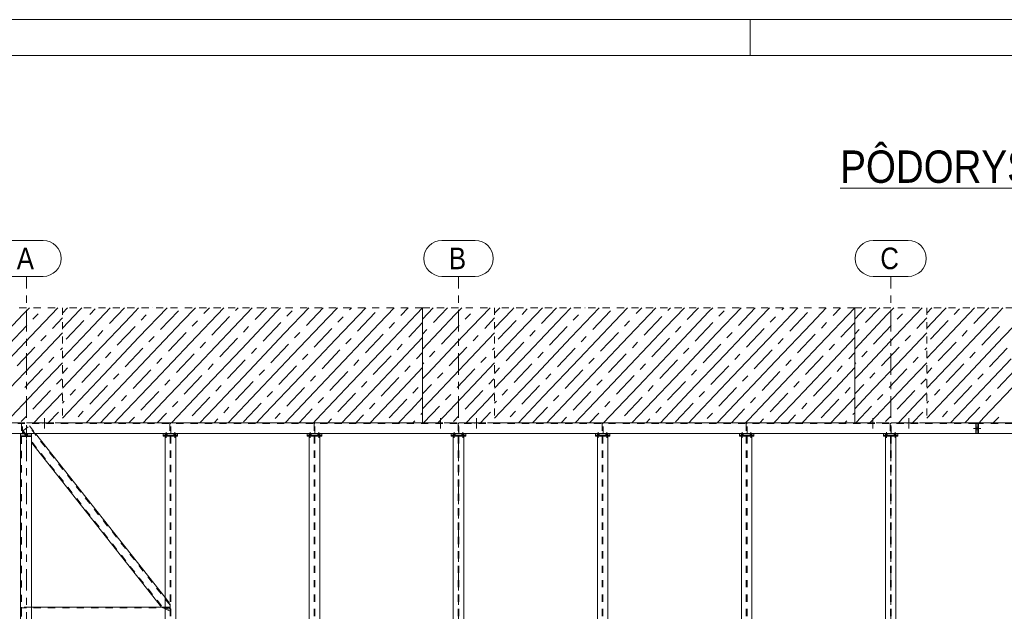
# Model space of a CAD drawing. Header units: millimetres. Extents: x -73 to 521, y -287 to 133.
# Tile 4 of 14: x 0 to 137, y 51 to 133. Entities that reach past the tile are written whole.
import ezdxf

# ---------------------------------------------------------------- set-up
doc = ezdxf.new("R2010")
doc.units = ezdxf.units.MM
for name, pattern in [('XKITLINE00', [0]), ('XKITLINE01', [4, 1, -1, 1, -1]), ('XKITLINE02', [4, 2, -2]), ('XKITLINE03', [6, 3, -1, 1, -1])]:
    doc.linetypes.add(name, pattern=pattern)
for name, color, linetype, lineweight in [('Jiný typ objektu', 7, 'Continuous', 0), ('List výkresu', 3, 'Continuous', 0), ('Mřížka', 4, 'Continuous', 0), ('Prvek', 2, 'Continuous', 0), ('Šroub', 3, 'Continuous', 0)]:
    doc.layers.add(name, color=color, linetype=linetype, lineweight=lineweight)
doc.styles.add('ARIAL', font='arial.ttf')

msp = doc.modelspace()

# ---------------------------------------------------------------- linework, layer by layer
at = {"layer": 'Jiný typ objektu', "color": 3, "linetype": 'XKITLINE00', "lineweight": 0}
msp.add_line((114, 109.8), (222.9, 109.8), dxfattribs=at)
at = {"layer": 'List výkresu', "color": 7, "linetype": 'XKITLINE00', "lineweight": 0}
for p, q in [((521.47, 133.23), (-72.53, 133.23)), ((101.47, 128.23), (101.47, 133.23)), ((516.47, 128.23), (-67.53, 128.23))]:
    msp.add_line(p, q, dxfattribs=at)
at = {"layer": 'Mřížka', "color": 1, "linetype": 'XKITLINE00', "lineweight": 0}
for p, q in [((-1.33, 102.55), (3.33, 102.55)), ((58.67, 102.55), (63.33, 102.55)), ((118.56, 102.55), (123.44, 102.55)), ((-1.33, 97.55), (3.33, 97.55)), ((58.67, 97.55), (63.33, 97.55)), ((118.56, 97.55), (123.44, 97.55))]:
    msp.add_line(p, q, dxfattribs=at)
at = {"layer": 'Mřížka', "color": 1, "linetype": 'XKITLINE03', "lineweight": 0}
for p, q in [((1, -12.12), (1, 97.55)), ((61, -12.12), (61, 97.55)), ((121, -12.12), (121, 97.55)), ((-29, 77.2), (351, 77.2))]:
    msp.add_line(p, q, dxfattribs=at)
at = {"layer": 'Mřížka', "color": 1, "linetype": 'XKITLINE00', "lineweight": 0}
for centre, start, end in [((3.33, 100.05), 270, 90), ((58.67, 100.05), 90, 270), ((63.33, 100.05), 270, 90), ((118.56, 100.05), 90, 270), ((123.44, 100.05), 270, 90)]:
    msp.add_arc(centre, 2.5, start, end, dxfattribs=at)
at = {"layer": 'Prvek', "color": 1, "linetype": 'XKITLINE01', "lineweight": 0}
for p, q in [((-4, 93.2), (6, 93.2)), ((6, 93.2), (6, 77.2)), ((56, 93.2), (6, 93.2)), ((6, 93.2), (6, 77.2)), ((56, 93.2), (56, 77.2)), ((56, 93.2), (66, 93.2)), ((56, 77.2), (56, 93.2)), ((66, 93.2), (66, 77.2)), ((66, 93.2), (66, 77.2)), ((116, 93.2), (66, 93.2)), ((116, 93.2), (116, 77.2)), ((116, 93.2), (126, 93.2)), ((116, 77.2), (116, 93.2)), ((126, 93.2), (126, 77.2)), ((176, 93.2), (126, 93.2)), ((126, 93.2), (126, 77.2)), ((6, 77.2), (-4, 77.2)), ((132.8, 77.2), (-2.5, 77.2)), ((132.8, 77.09), (-2.5, 77.09)), ((0.31, 77.09), (0.31, 75.7)), ((0.47, 77.09), (0.31, 77.09)), ((0.47, 75.7), (0.47, 77.09)), ((0.48, 76.03), (1.42, 76.77)), ((20.95, 51.87), (1.34, 76.71)), ((1.42, 76.77), (2.27, 75.7)), ((6, 77.2), (56, 77.2)), ((20.94, 77.09), (20.94, 75.7)), ((21.06, 77.09), (20.94, 77.09)), ((21.06, 75.7), (21.06, 77.09)), ((40.94, 77.09), (40.94, 75.7)), ((41.06, 77.09), (40.94, 77.09)), ((41.06, 75.7), (41.06, 77.09)), ((66, 77.2), (56, 77.2)), ((60.94, 77.09), (60.94, 75.7)), ((61.06, 77.09), (60.94, 77.09)), ((61.06, 75.7), (61.06, 77.09)), ((66, 77.2), (116, 77.2)), ((80.94, 77.09), (80.94, 75.7)), ((81.06, 77.09), (80.94, 77.09)), ((81.06, 75.7), (81.06, 77.09)), ((100.94, 77.09), (100.94, 75.7)), ((101.06, 77.09), (100.94, 77.09)), ((101.06, 75.7), (101.06, 77.09)), ((126, 77.2), (116, 77.2)), ((120.94, 77.09), (120.94, 75.7)), ((121.06, 77.09), (120.94, 77.09)), ((121.06, 75.7), (121.06, 77.09)), ((126, 77.2), (176, 77.2)), ((132.8, 75.7), (132.8, 77.1)), ((245.9, 77.2), (133.2, 77.2)), ((133.2, 77.1), (133.2, 75.7)), ((245.9, 77.09), (133.2, 77.09)), ((0.2, 75.7), (1.7, 75.7)), ((1.7, 75.3), (0.2, 75.3)), ((0.31, 75.7), (0.47, 75.7)), ((0.31, 75.3), (0.31, -3.6)), ((0.48, 76.03), (1.7, 74.48)), ((0.56, 76.09), (19.88, 51.6)), ((20, 75.7), (22, 75.7)), ((20, 75.5), (22, 75.5)), ((21.73, 75.34), (20.27, 75.34)), ((20.94, 75.7), (21.06, 75.7)), ((20.95, 75.34), (20.95, -3.6)), ((21.05, 75.34), (21.05, -3.6)), ((40, 75.7), (42, 75.7)), ((40, 75.5), (42, 75.5)), ((41.73, 75.34), (40.27, 75.34)), ((40.94, 75.7), (41.06, 75.7)), ((40.95, 75.34), (40.95, -3.6)), ((41.05, 75.34), (41.05, -3.6)), ((60, 75.7), (62, 75.7)), ((60, 75.5), (62, 75.5)), ((61.73, 75.34), (60.27, 75.34)), ((60.94, 75.7), (61.06, 75.7)), ((60.95, 75.34), (60.95, -3.6)), ((61.05, 75.34), (61.05, -3.6)), ((80, 75.7), (82, 75.7)), ((80, 75.5), (82, 75.5)), ((81.73, 75.34), (80.27, 75.34)), ((80.94, 75.7), (81.06, 75.7)), ((80.95, 75.34), (80.95, -3.6)), ((81.05, 75.34), (81.05, -3.6)), ((100, 75.7), (102, 75.7)), ((100, 75.5), (102, 75.5)), ((101.73, 75.34), (100.27, 75.34)), ((100.94, 75.7), (101.06, 75.7)), ((100.95, 75.34), (100.95, -3.6)), ((101.05, 75.34), (101.05, -3.6)), ((120, 75.7), (122, 75.7)), ((120, 75.5), (122, 75.5)), ((121.73, 75.34), (120.27, 75.34)), ((120.94, 75.7), (121.06, 75.7)), ((120.95, 75.34), (120.95, -3.6)), ((121.05, 75.34), (121.05, -3.6)), ((20.27, 52.9), (20.95, 52.03)), ((20.95, 52.03), (20.95, 51.02)), ((1.7, 51.6), (0.31, 51.6)), ((0.31, 51.6), (0.31, 50.4)), ((21, 51.5), (0.31, 51.5)), ((19.76, 51.6), (19.88, 51.6)), ((21, 51.6), (19.76, 51.6)), ((19.88, 51.6), (19.96, 51.56)), ((19.96, 51.56), (20, 51.56)), ((20, 51.56), (20.17, 51.47)), ((20.17, 51.47), (20.35, 51.43)), ((20.27, 51.35), (20.95, 51.02)), ((20.35, 51.43), (20.46, 51.37)), ((20.75, 51.31), (20.46, 51.37)), ((20.95, 51.37), (20.75, 51.31)), ((21, 50.4), (21, 51.6))]:
    msp.add_line(p, q, dxfattribs=at)
at = {"layer": 'Prvek', "color": 7, "linetype": 'XKITLINE00', "lineweight": 0}
for p, q in [((0.53, 92.24), (1.44, 93.2)), ((1.62, 89.23), (5.38, 93.2)), ((6, 92.43), (6.73, 93.2)), ((8.43, 92.91), (8.7, 93.2)), ((9.52, 89.91), (12.64, 93.2)), ((9.82, 92.27), (10.54, 93.03)), ((12.53, 91), (14.61, 93.2)), ((15.54, 92.09), (16.58, 93.2)), ((16.63, 89.09), (20.53, 93.2)), ((18.54, 93.19), (18.56, 93.2)), ((22.65, 91.28), (24.47, 93.2)), ((23.74, 88.27), (28.41, 93.2)), ((25.65, 92.37), (26.44, 93.2)), ((29.75, 90.46), (32.35, 93.2)), ((30.05, 92.82), (30.41, 93.2)), ((32.76, 91.55), (34.32, 93.2)), ((35.77, 92.65), (36.29, 93.2)), ((36.86, 89.64), (40.23, 93.2)), ((39.87, 90.73), (42.2, 93.2)), ((42.88, 91.83), (44.18, 93.2)), ((43.97, 88.82), (48.12, 93.2)), ((45.88, 92.92), (46.15, 93.2)), ((49.99, 91.01), (52.06, 93.2)), ((51.08, 88), (56, 93.2)), ((52.99, 92.11), (54.03, 93.2)), ((56, 91.62), (57.5, 93.2)), ((56, 93.2), (56, 93.2)), ((56, 93.2), (56, 93.2)), ((57.52, 91.14), (59.47, 93.2)), ((60.53, 92.24), (61.44, 93.2)), ((61.62, 89.23), (65.38, 93.2)), ((66, 92.43), (66.73, 93.2)), ((68.43, 92.91), (68.7, 93.2)), ((69.52, 89.91), (72.64, 93.2)), ((69.82, 92.27), (70.54, 93.03)), ((72.53, 91), (74.61, 93.2)), ((75.54, 92.09), (76.58, 93.2)), ((76.63, 89.09), (80.53, 93.2)), ((78.54, 93.19), (78.56, 93.2)), ((82.65, 91.28), (84.47, 93.2)), ((83.74, 88.27), (88.41, 93.2)), ((85.65, 92.37), (86.44, 93.2)), ((89.75, 90.46), (92.35, 93.2)), ((90.05, 92.82), (90.41, 93.2)), ((92.76, 91.55), (94.32, 93.2)), ((95.77, 92.65), (96.29, 93.2)), ((96.86, 89.64), (100.23, 93.2)), ((99.87, 90.73), (102.2, 93.2)), ((102.88, 91.83), (104.18, 93.2)), ((103.97, 88.82), (108.12, 93.2)), ((105.88, 92.92), (106.15, 93.2)), ((109.99, 91.01), (112.06, 93.2)), ((111.08, 88), (116, 93.2)), ((112.99, 92.11), (114.03, 93.2)), ((116, 91.62), (117.5, 93.2)), ((116, 93.2), (116, 93.2)), ((116, 93.2), (116, 93.2)), ((117.52, 91.14), (119.47, 93.2)), ((120.53, 92.24), (121.44, 93.2)), ((121.62, 89.23), (125.38, 93.2)), ((126, 92.43), (126.73, 93.2)), ((128.43, 92.91), (128.7, 93.2)), ((129.52, 89.91), (132.64, 93.2)), ((129.82, 92.27), (130.54, 93.03)), ((132.53, 91), (134.61, 93.2)), ((135.54, 92.09), (136.58, 93.2)), ((136.63, 89.09), (140.53, 93.2)), ((-4, 87.45), (0.53, 92.24)), ((0.53, 92.24), (0.53, 92.24)), ((1.91, 91.59), (2.64, 92.35)), ((4.63, 90.32), (6, 91.77)), ((6, 90.35), (8.43, 92.91)), ((8.43, 92.91), (8.43, 92.91)), ((10.62, 86.9), (15.54, 92.09)), ((15.54, 92.09), (15.54, 92.09)), ((16.92, 91.45), (17.65, 92.21)), ((19.64, 90.18), (22.1, 92.78)), ((26.75, 89.36), (29.21, 91.96)), ((30.85, 87.45), (35.77, 92.65)), ((35.77, 92.65), (35.77, 92.65)), ((37.15, 92), (37.88, 92.76)), ((37.96, 86.63), (42.88, 91.83)), ((42.88, 91.83), (42.88, 91.83)), ((44.26, 91.18), (44.99, 91.95)), ((46.98, 89.92), (49.44, 92.51)), ((56, 87.45), (60.53, 92.24)), ((60.53, 92.24), (60.53, 92.24)), ((61.91, 91.59), (62.64, 92.35)), ((64.63, 90.32), (66, 91.77)), ((66, 90.35), (68.43, 92.91)), ((68.43, 92.91), (68.43, 92.91)), ((70.62, 86.9), (75.54, 92.09)), ((75.54, 92.09), (75.54, 92.09)), ((76.92, 91.45), (77.65, 92.21)), ((79.64, 90.18), (82.1, 92.78)), ((86.75, 89.36), (89.21, 91.96)), ((90.85, 87.45), (95.77, 92.65)), ((95.77, 92.65), (95.77, 92.65)), ((97.15, 92), (97.88, 92.76)), ((97.96, 86.63), (102.88, 91.83)), ((102.88, 91.83), (102.88, 91.83)), ((104.26, 91.18), (104.99, 91.95)), ((106.98, 89.92), (109.44, 92.51)), ((116, 87.45), (120.53, 92.24)), ((120.53, 92.24), (120.53, 92.24)), ((121.91, 91.59), (122.64, 92.35)), ((124.63, 90.32), (126, 91.77)), ((126, 90.35), (128.43, 92.91)), ((128.43, 92.91), (128.43, 92.91)), ((130.62, 86.9), (135.54, 92.09)), ((135.54, 92.09), (135.54, 92.09)), ((-1.38, 88.13), (1.07, 90.73)), ((6.52, 88.81), (8.98, 91.41)), ((13.63, 87.99), (16.09, 90.59)), ((17.73, 86.08), (22.65, 91.28)), ((22.65, 91.28), (22.65, 91.28)), ((24.03, 90.63), (24.75, 91.39)), ((24.84, 85.26), (29.75, 90.46)), ((29.75, 90.46), (29.75, 90.46)), ((31.14, 89.81), (31.86, 90.58)), ((33.86, 88.55), (36.32, 91.14)), ((40.96, 87.73), (43.42, 90.33)), ((45.07, 85.82), (49.99, 91.01)), ((49.99, 91.01), (49.99, 91.01)), ((51.37, 90.37), (52.09, 91.13)), ((54.09, 89.1), (56, 91.12)), ((58.62, 88.13), (61.07, 90.73)), ((66.52, 88.81), (68.98, 91.41)), ((73.63, 87.99), (76.09, 90.59)), ((77.73, 86.08), (82.65, 91.28)), ((82.65, 91.28), (82.65, 91.28)), ((84.03, 90.63), (84.75, 91.39)), ((84.84, 85.26), (89.75, 90.46)), ((89.75, 90.46), (89.75, 90.46)), ((91.14, 89.81), (91.86, 90.58)), ((93.86, 88.55), (96.32, 91.14)), ((100.96, 87.73), (103.42, 90.33)), ((105.07, 85.82), (109.99, 91.01)), ((109.99, 91.01), (109.99, 91.01)), ((111.37, 90.37), (112.09, 91.13)), ((114.09, 89.1), (116, 91.12)), ((118.62, 88.13), (121.07, 90.73)), ((126.52, 88.81), (128.98, 91.41)), ((133.63, 87.99), (136.09, 90.59)), ((-3.3, 84.03), (1.62, 89.23)), ((1.62, 89.23), (1.62, 89.23)), ((2.72, 86.22), (6, 89.69)), ((3.01, 88.58), (3.73, 89.34)), ((6, 86.18), (9.52, 89.91)), ((9.52, 89.91), (9.52, 89.91)), ((10.91, 89.26), (11.63, 90.02)), ((11.71, 83.89), (16.63, 89.09)), ((16.63, 89.09), (16.63, 89.09)), ((18.02, 88.44), (18.74, 89.2)), ((20.73, 87.17), (23.19, 89.77)), ((27.84, 86.36), (30.3, 88.95)), ((31.94, 84.44), (36.86, 89.64)), ((36.86, 89.64), (36.86, 89.64)), ((38.25, 88.99), (38.97, 89.76)), ((45.36, 88.18), (46.08, 88.94)), ((48.07, 86.91), (50.53, 89.51)), ((52.17, 85), (56, 89.04)), ((56, 89.51), (56.62, 90.16)), ((56.7, 84.03), (61.62, 89.23)), ((61.62, 89.23), (61.62, 89.23)), ((62.72, 86.22), (66, 89.69)), ((63.01, 88.58), (63.73, 89.34)), ((66, 86.18), (69.52, 89.91)), ((69.52, 89.91), (69.52, 89.91)), ((70.91, 89.26), (71.63, 90.02)), ((71.71, 83.89), (76.63, 89.09)), ((76.63, 89.09), (76.63, 89.09)), ((78.02, 88.44), (78.74, 89.2)), ((80.73, 87.17), (83.19, 89.77)), ((87.84, 86.36), (90.3, 88.95)), ((91.94, 84.44), (96.86, 89.64)), ((96.86, 89.64), (96.86, 89.64)), ((98.25, 88.99), (98.97, 89.76)), ((105.36, 88.18), (106.08, 88.94)), ((108.07, 86.91), (110.53, 89.51)), ((112.17, 85), (116, 89.04)), ((116, 89.51), (116.62, 90.16)), ((116.7, 84.03), (121.62, 89.23)), ((121.62, 89.23), (121.62, 89.23)), ((122.72, 86.22), (126, 89.69)), ((123.01, 88.58), (123.73, 89.34)), ((126, 86.18), (129.52, 89.91)), ((129.52, 89.91), (129.52, 89.91)), ((130.91, 89.26), (131.63, 90.02)), ((131.71, 83.89), (136.63, 89.09)), ((136.63, 89.09), (136.63, 89.09)), ((-0.29, 85.13), (2.17, 87.72)), ((5.72, 87.32), (6, 87.61)), ((7.61, 85.8), (10.07, 88.4)), ((14.72, 84.99), (17.18, 87.58)), ((18.82, 83.07), (23.74, 88.27)), ((23.74, 88.27), (23.74, 88.27)), ((25.13, 87.62), (25.85, 88.39)), ((32.24, 86.81), (32.96, 87.57)), ((34.95, 85.54), (37.41, 88.14)), ((39.05, 83.63), (43.97, 88.82)), ((43.97, 88.82), (43.97, 88.82)), ((46.16, 82.81), (51.08, 88)), ((51.08, 88), (51.08, 88)), ((52.47, 87.36), (53.19, 88.12)), ((59.71, 85.13), (62.17, 87.72)), ((65.72, 87.32), (66, 87.61)), ((67.61, 85.8), (70.07, 88.4)), ((74.72, 84.99), (77.18, 87.58)), ((78.82, 83.07), (83.74, 88.27)), ((83.74, 88.27), (83.74, 88.27)), ((85.13, 87.62), (85.85, 88.39)), ((92.24, 86.81), (92.96, 87.57)), ((94.95, 85.54), (97.41, 88.14)), ((99.05, 83.63), (103.97, 88.82)), ((103.97, 88.82), (103.97, 88.82)), ((106.16, 82.81), (111.08, 88)), ((111.08, 88), (111.08, 88)), ((112.47, 87.36), (113.19, 88.12)), ((119.71, 85.13), (122.17, 87.72)), ((125.72, 87.32), (126, 87.61)), ((127.61, 85.8), (130.07, 88.4)), ((134.72, 84.99), (137.18, 87.58)), ((-2.2, 81.03), (2.72, 86.22)), ((2.72, 86.22), (2.72, 86.22)), ((4.1, 85.58), (4.82, 86.34)), ((6, 82.02), (10.62, 86.9)), ((10.62, 86.9), (10.62, 86.9)), ((12, 86.25), (12.73, 87.02)), ((19.11, 85.43), (19.83, 86.2)), ((21.83, 84.17), (24.29, 86.77)), ((25.93, 82.26), (30.85, 87.45)), ((30.85, 87.45), (30.85, 87.45)), ((33.04, 81.44), (37.96, 86.63)), ((37.96, 86.63), (37.96, 86.63)), ((39.34, 85.99), (40.07, 86.75)), ((42.06, 84.72), (44.52, 87.32)), ((49.17, 83.9), (51.63, 86.5)), ((55.18, 86.09), (56, 86.96)), ((56.99, 86.39), (57.72, 87.16)), ((57.8, 81.03), (62.72, 86.22)), ((62.72, 86.22), (62.72, 86.22)), ((64.1, 85.58), (64.82, 86.34)), ((66, 82.02), (70.62, 86.9)), ((70.62, 86.9), (70.62, 86.9)), ((72, 86.25), (72.73, 87.02)), ((79.11, 85.43), (79.83, 86.2)), ((81.83, 84.17), (84.29, 86.77)), ((85.93, 82.26), (90.85, 87.45)), ((90.85, 87.45), (90.85, 87.45)), ((93.04, 81.44), (97.96, 86.63)), ((97.96, 86.63), (97.96, 86.63)), ((99.34, 85.99), (100.07, 86.75)), ((102.06, 84.72), (104.52, 87.32)), ((109.17, 83.9), (111.63, 86.5)), ((115.18, 86.09), (116, 86.96)), ((116.99, 86.39), (117.72, 87.16)), ((117.8, 81.03), (122.72, 86.22)), ((122.72, 86.22), (122.72, 86.22)), ((124.1, 85.58), (124.82, 86.34)), ((126, 82.02), (130.62, 86.9)), ((130.62, 86.9), (130.62, 86.9)), ((132, 86.25), (132.73, 87.02)), ((3.81, 83.21), (6, 85.53)), ((6, 84.07), (6.71, 84.83)), ((8.71, 82.8), (11.17, 85.4)), ((12.81, 80.88), (17.73, 86.08)), ((17.73, 86.08), (17.73, 86.08)), ((19.92, 80.07), (24.84, 85.26)), ((24.84, 85.26), (24.84, 85.26)), ((26.22, 84.62), (26.94, 85.38)), ((28.94, 83.35), (31.4, 85.95)), ((36.05, 82.53), (38.51, 85.13)), ((40.15, 80.62), (45.07, 85.82)), ((45.07, 85.82), (45.07, 85.82)), ((46.45, 85.17), (47.17, 85.93)), ((47.26, 79.8), (52.17, 85)), ((52.17, 85), (52.17, 85)), ((53.27, 81.99), (56, 84.87)), ((53.56, 84.35), (54.28, 85.11)), ((56, 85.37), (56.16, 85.54)), ((63.81, 83.21), (66, 85.53)), ((66, 84.07), (66.71, 84.83)), ((68.71, 82.8), (71.17, 85.4)), ((72.81, 80.88), (77.73, 86.08)), ((77.73, 86.08), (77.73, 86.08)), ((79.92, 80.07), (84.84, 85.26)), ((84.84, 85.26), (84.84, 85.26)), ((86.22, 84.62), (86.94, 85.38)), ((88.94, 83.35), (91.4, 85.95)), ((96.05, 82.53), (98.51, 85.13)), ((100.15, 80.62), (105.07, 85.82)), ((105.07, 85.82), (105.07, 85.82)), ((106.45, 85.17), (107.17, 85.93)), ((107.26, 79.8), (112.17, 85)), ((112.17, 85), (112.17, 85)), ((113.27, 81.99), (116, 84.87)), ((113.56, 84.35), (114.28, 85.11)), ((116, 85.37), (116.16, 85.54)), ((123.81, 83.21), (126, 85.53)), ((126, 84.07), (126.71, 84.83)), ((128.71, 82.8), (131.17, 85.4)), ((132.81, 80.88), (137.73, 86.08)), ((0.8, 82.12), (3.26, 84.72)), ((6.79, 78.7), (11.71, 83.89)), ((11.71, 83.89), (11.71, 83.89)), ((13.1, 83.25), (13.82, 84.01)), ((15.81, 81.98), (18.27, 84.58)), ((22.92, 81.16), (25.38, 83.76)), ((27.02, 79.25), (31.94, 84.44)), ((31.94, 84.44), (31.94, 84.44)), ((33.33, 83.8), (34.05, 84.56)), ((34.13, 78.43), (39.05, 83.63)), ((39.05, 83.63), (39.05, 83.63)), ((40.44, 82.98), (41.16, 83.74)), ((43.15, 81.71), (45.61, 84.31)), ((50.26, 80.9), (52.72, 83.49)), ((56, 83.29), (56.7, 84.03)), ((56.7, 84.03), (56.7, 84.03)), ((58.09, 83.39), (58.81, 84.15)), ((60.8, 82.12), (63.26, 84.72)), ((66.79, 78.7), (71.71, 83.89)), ((71.71, 83.89), (71.71, 83.89)), ((73.1, 83.25), (73.82, 84.01)), ((75.81, 81.98), (78.27, 84.58)), ((82.92, 81.16), (85.38, 83.76)), ((87.02, 79.25), (91.94, 84.44)), ((91.94, 84.44), (91.94, 84.44)), ((93.33, 83.8), (94.05, 84.56)), ((94.13, 78.43), (99.05, 83.63)), ((99.05, 83.63), (99.05, 83.63)), ((100.44, 82.98), (101.16, 83.74)), ((103.15, 81.71), (105.61, 84.31)), ((110.26, 80.9), (112.72, 83.49)), ((116, 83.29), (116.7, 84.03)), ((116.7, 84.03), (116.7, 84.03)), ((118.09, 83.39), (118.81, 84.15)), ((120.8, 82.12), (123.26, 84.72)), ((126.79, 78.7), (131.71, 83.89)), ((131.71, 83.89), (131.71, 83.89)), ((133.1, 83.25), (133.82, 84.01)), ((135.81, 81.98), (138.27, 84.58)), ((-1.11, 78.02), (3.81, 83.21)), ((3.81, 83.21), (3.81, 83.21)), ((5.2, 82.57), (5.92, 83.33)), ((9.8, 79.79), (12.26, 82.39)), ((13.9, 77.88), (18.82, 83.07)), ((18.82, 83.07), (18.82, 83.07)), ((20.21, 82.43), (20.93, 83.19)), ((21.14, 77.2), (25.93, 82.26)), ((25.93, 82.26), (25.93, 82.26)), ((27.32, 81.61), (28.04, 82.37)), ((30.03, 80.34), (32.49, 82.94)), ((37.14, 79.52), (39.6, 82.12)), ((41.24, 77.61), (46.16, 82.81)), ((46.16, 82.81), (46.16, 82.81)), ((47.55, 82.16), (48.27, 82.93)), ((54.66, 81.34), (55.38, 82.11)), ((56, 81.21), (57.25, 82.53)), ((58.89, 78.02), (63.81, 83.21)), ((63.81, 83.21), (63.81, 83.21)), ((65.2, 82.57), (65.92, 83.33)), ((69.8, 79.79), (72.26, 82.39)), ((73.9, 77.88), (78.82, 83.07)), ((78.82, 83.07), (78.82, 83.07)), ((80.21, 82.43), (80.93, 83.19)), ((81.14, 77.2), (85.93, 82.26)), ((85.93, 82.26), (85.93, 82.26)), ((87.32, 81.61), (88.04, 82.37)), ((90.03, 80.34), (92.49, 82.94)), ((97.14, 79.52), (99.6, 82.12)), ((101.24, 77.61), (106.16, 82.81)), ((106.16, 82.81), (106.16, 82.81)), ((107.55, 82.16), (108.27, 82.93)), ((114.66, 81.34), (115.38, 82.11)), ((116, 81.21), (117.25, 82.53)), ((118.89, 78.02), (123.81, 83.21)), ((123.81, 83.21), (123.81, 83.21)), ((125.2, 82.57), (125.92, 83.33)), ((129.8, 79.79), (132.26, 82.39)), ((133.9, 77.88), (138.82, 83.07)), ((1.9, 79.11), (4.36, 81.71)), ((4.91, 80.21), (6, 81.36)), ((7.08, 81.06), (7.81, 81.82)), ((9.32, 77.2), (12.81, 80.88)), ((12.81, 80.88), (12.81, 80.88)), ((14.19, 80.24), (14.92, 81)), ((16.91, 78.97), (19.37, 81.57)), ((24.02, 78.15), (26.48, 80.75)), ((29.03, 77.2), (33.04, 81.44)), ((33.04, 81.44), (33.04, 81.44)), ((34.42, 80.79), (35.15, 81.55)), ((41.53, 79.97), (42.25, 80.74)), ((44.25, 78.71), (46.71, 81.3)), ((48.73, 77.2), (53.27, 81.99)), ((53.27, 81.99), (53.27, 81.99)), ((54.36, 78.98), (56, 80.71)), ((56, 79.13), (57.8, 81.03)), ((57.8, 81.03), (57.8, 81.03)), ((59.18, 80.38), (59.91, 81.14)), ((61.9, 79.11), (64.36, 81.71)), ((64.91, 80.21), (66, 81.36)), ((67.08, 81.06), (67.81, 81.82)), ((69.32, 77.2), (72.81, 80.88)), ((72.81, 80.88), (72.81, 80.88)), ((74.19, 80.24), (74.92, 81)), ((76.91, 78.97), (79.37, 81.57)), ((84.02, 78.15), (86.48, 80.75)), ((89.03, 77.2), (93.04, 81.44)), ((93.04, 81.44), (93.04, 81.44)), ((94.42, 80.79), (95.15, 81.55)), ((101.53, 79.97), (102.25, 80.74)), ((104.25, 78.71), (106.71, 81.3)), ((108.73, 77.2), (113.27, 81.99)), ((113.27, 81.99), (113.27, 81.99)), ((114.36, 78.98), (116, 80.71)), ((116, 79.13), (117.8, 81.03)), ((117.8, 81.03), (117.8, 81.03)), ((119.18, 80.38), (119.91, 81.14)), ((121.9, 79.11), (124.36, 81.71)), ((124.91, 80.21), (126, 81.36)), ((127.08, 81.06), (127.81, 81.82)), ((129.32, 77.2), (132.81, 80.88)), ((132.81, 80.88), (132.81, 80.88)), ((134.19, 80.24), (134.92, 81)), ((2.06, 77.2), (4.91, 80.21)), ((4.91, 80.21), (4.91, 80.21)), ((6, 79.94), (6.25, 80.2)), ((11.29, 77.2), (13.35, 79.38)), ((17.2, 77.2), (19.92, 80.07)), ((19.92, 80.07), (19.92, 80.07)), ((21.3, 79.42), (22.02, 80.18)), ((28.41, 78.6), (29.13, 79.37)), ((31.13, 77.34), (33.59, 79.93)), ((36.91, 77.2), (40.15, 80.62)), ((40.15, 80.62), (40.15, 80.62)), ((44.79, 77.2), (47.26, 79.8)), ((47.26, 79.8), (47.26, 79.8)), ((48.64, 79.16), (49.36, 79.92)), ((51.36, 77.89), (53.82, 80.49)), ((56.15, 77.2), (58.34, 79.52)), ((62.06, 77.2), (64.91, 80.21)), ((64.91, 80.21), (64.91, 80.21)), ((66, 79.94), (66.25, 80.2)), ((71.29, 77.2), (73.35, 79.38)), ((77.2, 77.2), (79.92, 80.07)), ((79.92, 80.07), (79.92, 80.07)), ((81.3, 79.42), (82.02, 80.18)), ((88.41, 78.6), (89.13, 79.37)), ((91.13, 77.34), (93.59, 79.93)), ((96.91, 77.2), (100.15, 80.62)), ((100.15, 80.62), (100.15, 80.62)), ((104.79, 77.2), (107.26, 79.8)), ((107.26, 79.8), (107.26, 79.8)), ((108.64, 79.16), (109.36, 79.92)), ((111.36, 77.89), (113.82, 80.49)), ((116.15, 77.2), (118.34, 79.52)), ((122.06, 77.2), (124.91, 80.21)), ((124.91, 80.21), (124.91, 80.21)), ((126, 79.94), (126.25, 80.2)), ((131.29, 77.2), (133.35, 79.38)), ((0.28, 77.37), (1, 78.14)), ((4.03, 77.2), (5.45, 78.7)), ((6, 77.86), (6.79, 78.7)), ((6.79, 78.7), (6.79, 78.7)), ((8.18, 78.05), (8.9, 78.81)), ((15.29, 77.23), (16.01, 77.99)), ((19.17, 77.2), (20.46, 78.56)), ((25.08, 77.2), (27.02, 79.25)), ((27.02, 79.25), (27.02, 79.25)), ((32.97, 77.2), (34.13, 78.43)), ((34.13, 78.43), (34.13, 78.43)), ((35.52, 77.78), (36.24, 78.55)), ((38.88, 77.2), (40.69, 79.12)), ((46.76, 77.2), (47.8, 78.3)), ((52.68, 77.2), (54.36, 78.98)), ((54.36, 78.98), (54.36, 78.98)), ((55.75, 78.34), (56, 78.6)), ((58.12, 77.2), (58.89, 78.02)), ((58.89, 78.02), (58.89, 78.02)), ((60.28, 77.37), (61, 78.14)), ((64.03, 77.2), (65.45, 78.7)), ((66, 77.86), (66.79, 78.7)), ((66.79, 78.7), (66.79, 78.7)), ((68.18, 78.05), (68.9, 78.81)), ((75.29, 77.23), (76.01, 77.99)), ((79.17, 77.2), (80.46, 78.56)), ((85.08, 77.2), (87.02, 79.25)), ((87.02, 79.25), (87.02, 79.25)), ((92.97, 77.2), (94.13, 78.43)), ((94.13, 78.43), (94.13, 78.43)), ((95.52, 77.78), (96.24, 78.55)), ((98.88, 77.2), (100.69, 79.12)), ((106.76, 77.2), (107.8, 78.3)), ((112.68, 77.2), (114.36, 78.98)), ((114.36, 78.98), (114.36, 78.98)), ((115.75, 78.34), (116, 78.6)), ((118.12, 77.2), (118.89, 78.02)), ((118.89, 78.02), (118.89, 78.02)), ((120.28, 77.37), (121, 78.14)), ((124.03, 77.2), (125.45, 78.7)), ((126, 77.86), (126.79, 78.7)), ((126.79, 78.7), (126.79, 78.7)), ((128.18, 78.05), (128.9, 78.81)), ((135.29, 77.23), (136.01, 77.99)), ((13.26, 77.2), (13.9, 77.88)), ((13.9, 77.88), (13.9, 77.88)), ((27.06, 77.2), (27.57, 77.74)), ((40.85, 77.2), (41.24, 77.61)), ((41.24, 77.61), (41.24, 77.61)), ((42.85, 77.2), (43.35, 77.73)), ((54.65, 77.2), (54.91, 77.48)), ((73.26, 77.2), (73.9, 77.88)), ((73.9, 77.88), (73.9, 77.88)), ((87.06, 77.2), (87.57, 77.74)), ((100.85, 77.2), (101.24, 77.61)), ((101.24, 77.61), (101.24, 77.61)), ((102.85, 77.2), (103.35, 77.73)), ((114.65, 77.2), (114.91, 77.48)), ((133.26, 77.2), (133.9, 77.88)), ((133.9, 77.88), (133.9, 77.88))]:
    msp.add_line(p, q, dxfattribs=at)
at = {"layer": 'Prvek', "color": 3, "linetype": 'XKITLINE00', "lineweight": 0}
for p, q in [((132.8, 77.2), (132.8, 75.7)), ((132.8, 77.1), (133, 77.1)), ((133, 77.1), (133, 75.7)), ((133.2, 77.1), (133, 77.1)), ((133, 77.1), (133, 75.7)), ((133.2, 75.7), (133.2, 77.2)), ((132.8, 75.7), (-2.5, 75.7)), ((0.2, 75.5), (0.2, 75.7)), ((1.7, 75.5), (0.2, 75.5)), ((0.2, 75.3), (0.2, 75.5)), ((0.2, 75.5), (1.7, 75.5)), ((1.7, 75.3), (0.2, 75.3)), ((0.2, 75.3), (0.2, -3.6)), ((1.7, 75.7), (1.7, 75.5)), ((1.7, 75.5), (1.7, 75.3)), ((1.7, -3.6), (1.7, 75.3)), ((2.27, 75.7), (20.27, 52.9)), ((20, 75.5), (20, 75.7)), ((22, 75.5), (20, 75.5)), ((20, 75.34), (20, 75.5)), ((20.27, 75.34), (20, 75.34)), ((21.73, 75.34), (20.27, 75.34)), ((20.27, -3.6), (20.27, 75.34)), ((21.73, -3.6), (21.73, 75.34)), ((22, 75.34), (21.73, 75.34)), ((22, 75.7), (22, 75.5)), ((22, 75.5), (22, 75.34)), ((40, 75.5), (40, 75.7)), ((42, 75.5), (40, 75.5)), ((40, 75.34), (40, 75.5)), ((40.27, 75.34), (40, 75.34)), ((41.73, 75.34), (40.27, 75.34)), ((40.27, -3.6), (40.27, 75.34)), ((41.73, -3.6), (41.73, 75.34)), ((42, 75.34), (41.73, 75.34)), ((42, 75.7), (42, 75.5)), ((42, 75.5), (42, 75.34)), ((60, 75.5), (60, 75.7)), ((60, 75.34), (60, 75.5)), ((62, 75.5), (60, 75.5)), ((60.27, 75.34), (60, 75.34)), ((61.73, 75.34), (60.27, 75.34)), ((60.27, -3.6), (60.27, 75.34)), ((61.73, -3.6), (61.73, 75.34)), ((62, 75.34), (61.73, 75.34)), ((62, 75.7), (62, 75.5)), ((62, 75.5), (62, 75.34)), ((80, 75.5), (80, 75.7)), ((80, 75.34), (80, 75.5)), ((82, 75.5), (80, 75.5)), ((80.27, 75.34), (80, 75.34)), ((81.73, 75.34), (80.27, 75.34)), ((80.27, -3.6), (80.27, 75.34)), ((82, 75.34), (81.73, 75.34)), ((81.73, -3.6), (81.73, 75.34)), ((82, 75.7), (82, 75.5)), ((82, 75.5), (82, 75.34)), ((100, 75.5), (100, 75.7)), ((100, 75.34), (100, 75.5)), ((102, 75.5), (100, 75.5)), ((100.27, 75.34), (100, 75.34)), ((101.73, 75.34), (100.27, 75.34)), ((100.27, -3.6), (100.27, 75.34)), ((102, 75.34), (101.73, 75.34)), ((101.73, -3.6), (101.73, 75.34)), ((102, 75.7), (102, 75.5)), ((102, 75.5), (102, 75.34)), ((120, 75.5), (120, 75.7)), ((120, 75.34), (120, 75.5)), ((122, 75.5), (120, 75.5)), ((120.27, 75.34), (120, 75.34)), ((121.73, 75.34), (120.27, 75.34)), ((120.27, -3.6), (120.27, 75.34)), ((122, 75.34), (121.73, 75.34)), ((121.73, -3.6), (121.73, 75.34)), ((122, 75.7), (122, 75.5)), ((122, 75.5), (122, 75.34)), ((133, 75.7), (132.8, 75.7)), ((133.2, 75.7), (133, 75.7)), ((245.9, 75.7), (133.2, 75.7)), ((1.7, 74.48), (19.76, 51.6)), ((19.76, 51.6), (1.7, 51.6)), ((19.76, 51.6), (20.27, 51.35))]:
    msp.add_line(p, q, dxfattribs=at)
at = {"layer": 'Šroub', "color": 7, "linetype": 'XKITLINE02', "lineweight": 0}
for p, q in [((3.28, 77.2), (3.28, 77.09)), ((3.5, 77.86), (3.5, 76.42)), ((3.72, 77.2), (3.72, 77.09)), ((58.28, 77.2), (58.28, 77.09)), ((58.5, 77.86), (58.5, 76.42)), ((58.72, 77.2), (58.72, 77.09)), ((63.28, 77.2), (63.28, 77.09)), ((63.5, 77.86), (63.5, 76.42)), ((63.72, 77.2), (63.72, 77.09)), ((118.28, 77.2), (118.28, 77.09)), ((118.5, 77.86), (118.5, 76.42)), ((118.72, 77.2), (118.72, 77.09)), ((123.28, 77.2), (123.28, 77.09)), ((123.5, 77.86), (123.5, 76.42)), ((123.72, 77.2), (123.72, 77.09)), ((133, 76.59), (132.8, 76.59)), ((133, 76.59), (132.8, 76.59)), ((133.2, 76.59), (133, 76.59)), ((133.2, 76.59), (133, 76.59)), ((0.82, 75.7), (0.82, 75.5)), ((0.82, 75.7), (0.82, 75.5)), ((0.82, 75.5), (0.82, 75.3)), ((0.82, 75.5), (0.82, 75.3)), ((1, 76), (1, 75)), ((1, 76), (1, 75)), ((1.18, 75.7), (1.18, 75.5)), ((1.18, 75.7), (1.18, 75.5)), ((1.18, 75.5), (1.18, 75.3)), ((1.18, 75.5), (1.18, 75.3)), ((20.27, 75.7), (20.27, 75.5)), ((20.27, 75.7), (20.27, 75.5)), ((20.27, 75.5), (20.27, 75.34)), ((20.27, 75.5), (20.27, 75.34)), ((20.4, 75.92), (20.4, 75.12)), ((20.4, 75.92), (20.4, 75.12)), ((20.53, 75.7), (20.53, 75.5)), ((20.53, 75.7), (20.53, 75.5)), ((20.53, 75.5), (20.53, 75.34)), ((20.53, 75.5), (20.53, 75.34)), ((21.47, 75.7), (21.47, 75.5)), ((21.47, 75.7), (21.47, 75.5)), ((21.47, 75.5), (21.47, 75.34)), ((21.47, 75.5), (21.47, 75.34)), ((21.6, 75.92), (21.6, 75.12)), ((21.6, 75.92), (21.6, 75.12)), ((21.73, 75.7), (21.73, 75.5)), ((21.73, 75.7), (21.73, 75.5)), ((21.73, 75.5), (21.73, 75.34)), ((21.73, 75.5), (21.73, 75.34)), ((40.27, 75.7), (40.27, 75.5)), ((40.27, 75.7), (40.27, 75.5)), ((40.27, 75.5), (40.27, 75.34)), ((40.27, 75.5), (40.27, 75.34)), ((40.4, 75.92), (40.4, 75.12)), ((40.4, 75.92), (40.4, 75.12)), ((40.53, 75.7), (40.53, 75.5)), ((40.53, 75.7), (40.53, 75.5)), ((40.53, 75.5), (40.53, 75.34)), ((40.53, 75.5), (40.53, 75.34)), ((41.47, 75.7), (41.47, 75.5)), ((41.47, 75.7), (41.47, 75.5)), ((41.47, 75.5), (41.47, 75.34)), ((41.47, 75.5), (41.47, 75.34)), ((41.6, 75.92), (41.6, 75.12)), ((41.6, 75.92), (41.6, 75.12)), ((41.73, 75.7), (41.73, 75.5)), ((41.73, 75.7), (41.73, 75.5)), ((41.73, 75.5), (41.73, 75.34)), ((41.73, 75.5), (41.73, 75.34)), ((60.27, 75.7), (60.27, 75.5)), ((60.27, 75.7), (60.27, 75.5)), ((60.27, 75.5), (60.27, 75.34)), ((60.27, 75.5), (60.27, 75.34)), ((60.4, 75.92), (60.4, 75.12)), ((60.4, 75.92), (60.4, 75.12)), ((60.53, 75.7), (60.53, 75.5)), ((60.53, 75.7), (60.53, 75.5)), ((60.53, 75.5), (60.53, 75.34)), ((60.53, 75.5), (60.53, 75.34)), ((61.47, 75.7), (61.47, 75.5)), ((61.47, 75.7), (61.47, 75.5)), ((61.47, 75.5), (61.47, 75.34)), ((61.47, 75.5), (61.47, 75.34)), ((61.6, 75.92), (61.6, 75.12)), ((61.6, 75.92), (61.6, 75.12)), ((61.73, 75.7), (61.73, 75.5)), ((61.73, 75.7), (61.73, 75.5)), ((61.73, 75.5), (61.73, 75.34)), ((61.73, 75.5), (61.73, 75.34)), ((80.27, 75.7), (80.27, 75.5)), ((80.27, 75.7), (80.27, 75.5)), ((80.27, 75.5), (80.27, 75.34)), ((80.27, 75.5), (80.27, 75.34)), ((80.4, 75.92), (80.4, 75.12)), ((80.4, 75.92), (80.4, 75.12)), ((80.53, 75.7), (80.53, 75.5)), ((80.53, 75.7), (80.53, 75.5)), ((80.53, 75.5), (80.53, 75.34)), ((80.53, 75.5), (80.53, 75.34)), ((81.47, 75.7), (81.47, 75.5)), ((81.47, 75.7), (81.47, 75.5)), ((81.47, 75.5), (81.47, 75.34)), ((81.47, 75.5), (81.47, 75.34)), ((81.6, 75.92), (81.6, 75.12)), ((81.6, 75.92), (81.6, 75.12)), ((81.73, 75.7), (81.73, 75.5)), ((81.73, 75.7), (81.73, 75.5)), ((81.73, 75.5), (81.73, 75.34)), ((81.73, 75.5), (81.73, 75.34)), ((100.27, 75.7), (100.27, 75.5)), ((100.27, 75.7), (100.27, 75.5)), ((100.27, 75.5), (100.27, 75.34)), ((100.27, 75.5), (100.27, 75.34)), ((100.4, 75.92), (100.4, 75.12)), ((100.4, 75.92), (100.4, 75.12)), ((100.53, 75.7), (100.53, 75.5)), ((100.53, 75.7), (100.53, 75.5)), ((100.53, 75.5), (100.53, 75.34)), ((100.53, 75.5), (100.53, 75.34)), ((101.47, 75.7), (101.47, 75.5)), ((101.47, 75.7), (101.47, 75.5)), ((101.47, 75.5), (101.47, 75.34)), ((101.47, 75.5), (101.47, 75.34)), ((101.6, 75.92), (101.6, 75.12)), ((101.6, 75.92), (101.6, 75.12)), ((101.73, 75.7), (101.73, 75.5)), ((101.73, 75.7), (101.73, 75.5)), ((101.73, 75.5), (101.73, 75.34)), ((101.73, 75.5), (101.73, 75.34)), ((120.27, 75.7), (120.27, 75.5)), ((120.27, 75.7), (120.27, 75.5)), ((120.27, 75.5), (120.27, 75.34)), ((120.27, 75.5), (120.27, 75.34)), ((120.4, 75.92), (120.4, 75.12)), ((120.4, 75.92), (120.4, 75.12)), ((120.53, 75.7), (120.53, 75.5)), ((120.53, 75.7), (120.53, 75.5)), ((120.53, 75.5), (120.53, 75.34)), ((120.53, 75.5), (120.53, 75.34)), ((121.47, 75.7), (121.47, 75.5)), ((121.47, 75.7), (121.47, 75.5)), ((121.47, 75.5), (121.47, 75.34)), ((121.47, 75.5), (121.47, 75.34)), ((121.6, 75.92), (121.6, 75.12)), ((121.6, 75.92), (121.6, 75.12)), ((121.73, 75.7), (121.73, 75.5)), ((121.73, 75.7), (121.73, 75.5)), ((121.73, 75.5), (121.73, 75.34)), ((121.73, 75.5), (121.73, 75.34)), ((133.5, 76.41), (132.5, 76.41)), ((133.5, 76.41), (132.5, 76.41)), ((133, 76.23), (132.8, 76.23)), ((133, 76.23), (132.8, 76.23)), ((133.2, 76.23), (133, 76.23)), ((133.2, 76.23), (133, 76.23))]:
    msp.add_line(p, q, dxfattribs=at)

# ---------------------------------------------------------------- texts
at = {"layer": 'Jiný typ objektu', "color": 6, "style": 'ARIAL', "width": 0.85}
msp.add_text('PÔDORYS STRECHY, úroveň +3,300 m', height=4.5, dxfattribs=at).set_placement((114, 110.55))
at = {"layer": 'Mřížka', "color": 4, "style": 'ARIAL', "width": 0.85}
for s, p in [('A', (-0.33, 98.55)), ('B', (59.67, 98.55)), ('C', (119.56, 98.55))]:
    msp.add_text(s, height=3, dxfattribs=at).set_placement(p)

doc.saveas('drawing.dxf')
